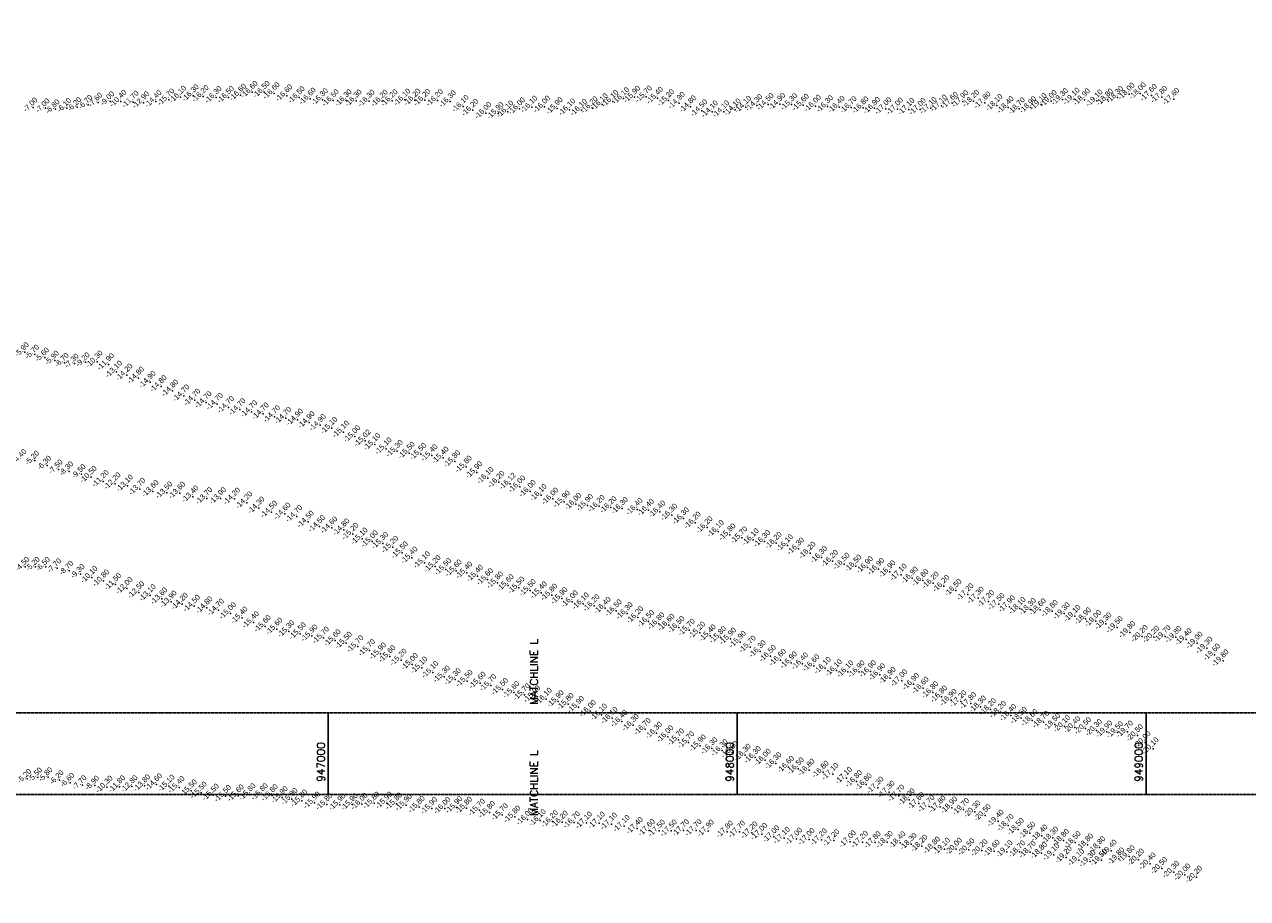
# Model space of a CAD drawing. Header units: feet. Extents: x 923032 to 950902, y 470215 to 606658.
# Tile 32 of 66: x 946257 to 949248, y 548706 to 550843. Entities that reach past the tile are written whole.
import ezdxf
from ezdxf.enums import TextEntityAlignment as Align

# ---------------------------------------------------------------- set-up
doc = ezdxf.new("R2010")
doc.units = ezdxf.units.FT
doc.header["$MEASUREMENT"] = 0
doc.header["$XCLIPFRAME"] = 0
doc.header["$PDSIZE"] = 100
doc.linetypes.add('DASHED', pattern=[0.75, 0.5, -0.25])
doc.linetypes.add('DASHED2', pattern=[0.375, 0.25, -0.125])
doc.layers.add('ALIGNSPACE-24x36', color=1, linetype='DASHED2', plot=False)
for name, color, linetype in [('ELEV8', 7, 'Continuous'), ('GRID-LABELS-X', 7, 'Continuous'), ('GRID-TICKS-X', 7, 'Continuous'), ('MATCHLINE', 7, 'DASHED'), ('POINTS8', 7, 'Continuous')]:
    doc.layers.add(name, color=color, linetype=linetype)
doc.layers.add('MrSID', color=251, linetype='Continuous', transparency=0.2)
doc.styles.add('MM-STANDARD', font='txt', dxfattribs={"height": 1})
doc.styles.get("Standard").update_dxf_attribs({"font": 'simplex.shx'})
picture_1 = doc.add_image_def('image3.sid', size_in_pixel=(6317, 6971))

msp = doc.modelspace()

# ---------------------------------------------------------------- linework, layer by layer
at = {"layer": 'ALIGNSPACE-24x36'}
for points in [[(944000, 553216), (950900.2, 553216), (950900.2, 548960.2), (944000, 548960.2)], [(944000, 549160.2), (950900.2, 549160.2), (950900.2, 544904.4), (944000, 544904.4)]]:
    msp.add_lwpolyline(points, close=True, dxfattribs=at)
at = {"layer": 'GRID-TICKS-X', "const_width": 4, "flags": 128}
for points in [[(947000, 549160.2), (947000, 548960.2)], [(948000, 549160.2), (948000, 548960.2)], [(949000, 549160.2), (949000, 548960.2)]]:
    msp.add_lwpolyline(points, dxfattribs=at)
at = {"layer": 'MATCHLINE'}
for p, q in [((944000, 549160.2), (950000, 549160.2)), ((944000, 548960.2), (950000, 548960.2))]:
    msp.add_line(p, q, dxfattribs=at)
at = {"layer": 'POINTS8', "color": 250, "linetype": 'Continuous', "lineweight": 0, "transparency": 33554687}
for p in [(946639.2, 550665.6, -16.1), (946669.9, 550668.8, -16.3), (946694.2, 550667.1, -16.2), (946785.8, 550670.4, -16.6), (946814, 550677.3, -16.6), (946843.3, 550677.4, -16.5), (946867.7, 550674.3, -16.6), (946898.7, 550668.7, -16.6), (947749.4, 550665.4, -15.9), (947777.9, 550665.9, -15.7), (948958.5, 550672.8, -18), (948986, 550674, -18), (949013, 550669.6, -17.6), (946278.8, 550639.9, -7), (946308.7, 550638.1, -7), (946333, 550635.6, -6.8), (946361.3, 550638.8, -6.1), (946386.2, 550641, -6.2), (946413.2, 550646.7, -6.7), (946437.6, 550652, -7.6), (946467, 550655.1, -9), (946493.1, 550655.1, -10.4), (946522.8, 550653.3, -11.7), (946548.5, 550651.8, -12.9), (946578.9, 550654.4, -14.4), (946610, 550658.8, -15.7), (946725.7, 550664.6, -16.3), (946755.9, 550664.8, -16.5), (946929.1, 550664.3, -16.5), (946955.9, 550660.9, -16.6), (946985.8, 550659.2, -16.3), (947012.3, 550656.8, -16.5), (947043.8, 550657, -16.3), (947068.2, 550656.2, -16.3), (947100.1, 550655.7, -16.3), (947132, 550655.8, -16.2), (947156.2, 550656.6, -16.2), (947187.5, 550658.5, -16.1), (947212.2, 550658.4, -16.2), (947236.5, 550657.8, -16.2), (947267.1, 550657.2, -16.2), (947298.5, 550654.4, -16.3), (947329.9, 550642.8, -16.1), (947467.8, 550636.9, -16), (947497.9, 550641, -16.1), (947528.9, 550641.3, -16), (947559.9, 550637.5, -15.9), (947645.3, 550639.5, -16.2), (947670.2, 550647.1, -16.1), (947696.1, 550655.1, -16.1), (947722.3, 550661.8, -16.1), (947805.5, 550662.8, -15.4), (947832.3, 550657.2, -15.2), (947858.5, 550650.5, -14.9), (947886.1, 550641.9, -14.8), (948021.3, 550640.8, -14.1), (948048.2, 550645.1, -14.3), (948075.6, 550647.5, -14.5), (948104.4, 550648.2, -14.9), (948133.4, 550647.4, -15.3), (948161.9, 550645.9, -15.6), (948191.4, 550643.5, -16), (948221, 550642.2, -16.3), (948249.5, 550640.9, -16.4), (948278.7, 550640, -16.7), (948308.1, 550639.4, -16.8), (948335.8, 550638.2, -16.9), (948363.9, 550637.2, -17), (948392.2, 550636.4, -17), (948420.2, 550635.4, -17.1), (948447.7, 550635.5, -17), (948474.1, 550638.2, -17.1), (948499.9, 550643.9, -17.1), (948526.3, 550650.5, -17.6), (948552.1, 550654.6, -17.9), (948578.4, 550655.4, -18.2), (948606.2, 550651.3, -17.8), (948635.4, 550645.3, -18.1), (948662.8, 550639.8, -18.4), (948690, 550637, -18.7), (948717.8, 550640, -18.9), (948743.2, 550647.5, -19.1), (948768, 550655.3, -19), (948795.6, 550659.8, -19.3), (948824.2, 550660.6, -19.1), (948849.2, 550659, -18.9), (948880, 550656.2, -19.1), (948905.6, 550658.5, -18.8), (948930.6, 550664.6, -18.3), (949038.7, 550665.1, -17.8), (949067.8, 550660.5, -17.6), (947353.8, 550633.2, -16.2), (947385.7, 550626, -16), (947415.3, 550625.7, -15.9), (947439.2, 550629.4, -16.1), (947590.5, 550634.3, -16.1), (947619.1, 550633.4, -16.1), (947913.5, 550632.1, -14.5), (947939.3, 550629.4, -14.1), (947967.3, 550629.6, -14.1), (947995.3, 550634.4, -14.1), (946257.9, 550041.7, -5.9), (946282.8, 550035.9, -5.7), (946307.1, 550029.1, -5.6), (946331.2, 550021.5, -5.9), (946355.4, 550016, -6.7), (946379.7, 550014.1, -7.3), (946406.7, 550017.1, -9.2), (946434.7, 550018.1, -10.3), (946462.5, 550011.7, -11.9), (946482.3, 549993.6, -13.1), (946507.9, 549986.1, -14.2), (946536, 549978.7, -14.8), (946564.4, 549968.2, -14.9), (946591.4, 549958.1, -14.8), (946619.7, 549947.2, -14.8), (946647, 549935.1, -14.7), (946673.8, 549924.9, -14.7), (946701.3, 549918.8, -14.7), (946728.8, 549914.6, -14.7), (946756.1, 549906.8, -14.7), (946784.1, 549901.5, -14.7), (946812.9, 549896.4, -14.7), (946840.9, 549890.9, -14.7), (946868.7, 549884.2, -14.7), (946896.2, 549880.5, -14.7), (946924.8, 549876.2, -14.9), (946953.3, 549869.8, -14.9), (946980.7, 549863.2, -14.9), (947008.8, 549856, -15.1), (947037.4, 549846.7, -15.1), (947064.9, 549835.4, -15), (947090.4, 549825, -15), (947113.8, 549816, -15.1), (947141.6, 549805.8, -15.1), (947168.8, 549799.5, -15.3), (946282.9, 549776.7, -5.2), (947198.2, 549795.2, -15.5), (947226.2, 549792.2, -15.5), (947253.7, 549789.2, -15.4), (947281.1, 549783.4, -15.4), (947309.4, 549774.3, -15.8), (946312.5, 549764.5, -6.3), (946340.5, 549755.1, -7.5), (946366.4, 549750.6, -8.3), (946396.8, 549743.8, -9.5), (947337.6, 549761.3, -15.8), (947363.3, 549747.4, -15.9), (946420.3, 549736.2, -10.5), (946449.7, 549726, -11.2), (946478.8, 549720.2, -12.2), (946508.9, 549714.9, -13.1), (947390.7, 549733.7, -16.1), (947417.5, 549724.1, -16.2), (947445.3, 549719.7, -16.1), (947468.4, 549712.7, -16), (946539.4, 549706.7, -13.7), (946571.6, 549701.6, -13.6), (946605.1, 549697.9, -13.5), (946636.9, 549697.4, -13.6), (946669.2, 549688.3, -13.4), (946703.1, 549684, -13.7), (946736.7, 549684.1, -13.9), (946770.9, 549683, -14.2), (947493.9, 549701.6, -16), (947520.5, 549692, -16.1), (947549.4, 549683.1, -16), (946800.8, 549673.5, -14.2), (946830.6, 549660.9, -14.3), (946861.8, 549651, -14.5), (947577.5, 549676, -15.9), (947605.6, 549670.3, -16), (947634.1, 549667.4, -15.9), (947662.8, 549665.1, -16.2), (947691.6, 549662.2, -16.2), (947719.2, 549660, -16.3), (947755.3, 549657.6, -16.4), (947783.1, 549655.6, -16.4), (947811.1, 549651.5, -16.4), (946894.3, 549646.4, -14.6), (946923.1, 549640.3, -14.7), (946951.1, 549626.8, -14.5), (947840.1, 549643.8, -16.3), (947868.7, 549634.9, -16.3), (947897.5, 549624.4, -16.2), (946978.7, 549615.9, -14.5), (947008.6, 549612.4, -14.6), (947038.3, 549607.6, -14.8), (947060.5, 549596.9, -15.2), (947926.4, 549613, -16.2), (947953.9, 549603.9, -16.1), (947982.5, 549595.4, -15.8), (947083, 549585.4, -15.1), (947107.8, 549578.8, -15), (947133.3, 549574.5, -15.3), (947157.8, 549565.2, -15.2), (948011.5, 549588, -15.7), (948039.5, 549583.4, -16.1), (948067.4, 549579.3, -16.3), (948095.5, 549575, -16.2), (948122.9, 549568.9, -16.1), (948149.9, 549561.1, -16.3), (947181.3, 549551.6, -15.5), (947204.9, 549538.8, -15.4), (948178.3, 549550.8, -16.2), (948206.7, 549540.2, -16.3), (948233.2, 549530.8, -16.2), (946259.2, 549517.2, -4.5), (946284.4, 549517.2, -5.2), (946309.3, 549517, -6.5), (946337.1, 549513.5, -7.7), (946366.4, 549507.6, -8.7), (946394.2, 549499.6, -9.3), (947235.5, 549527.3, -15.1), (947261.4, 549517.8, -15.2), (947287.4, 549510.8, -15.5), (947313.1, 549507.3, -15.6), (947338.9, 549502.1, -15.4), (948261.6, 549523.9, -16.5), (948290.7, 549519.1, -16.5), (948318.6, 549515.3, -16.9), (948346.1, 549511.3, -16.9), (948373.6, 549505.2, -16.9), (946422.3, 549491.3, -10.1), (946450.8, 549482.9, -10.8), (946480.1, 549474.1, -11.5), (947365.2, 549494.5, -15.4), (947389.9, 549486.1, -15.6), (947414.2, 549477.9, -15.8), (947440.2, 549471.4, -15.6), (948401.1, 549497.2, -17.1), (948428.4, 549489.8, -16.9), (948454.4, 549483.9, -16.6), (948479.6, 549477.6, -16.2), (948505.6, 549469.5, -16.2), (946508, 549464.4, -12), (946536.9, 549454.2, -12.5), (946564.7, 549446.9, -13.1), (946593, 549439, -13.6), (947466.5, 549465.4, -15.5), (947493.9, 549459.4, -15.5), (947521.2, 549453.7, -15.4), (947546.9, 549448.2, -15.8), (947571.6, 549439.7, -15.9), (948535.2, 549459.6, -16.5), (948564.5, 549449.2, -17.2), (948589.5, 549440.8, -17.3), (946615.8, 549431.4, -13.9), (946643.1, 549426, -14.2), (946672.7, 549421.1, -14.5), (946703.4, 549417, -14.8), (946731.5, 549411.6, -14.7), (947597, 549431.8, -16), (947623.9, 549426.8, -16.1), (947650.2, 549422.1, -16.2), (947677.3, 549416.1, -16.4), (947704.4, 549409.9, -16.5), (948614.8, 549432.6, -17.2), (948640.4, 549425.6, -17.5), (948666, 549419.7, -17.9), (948691.8, 549415.4, -18.1), (948717, 549413.2, -18.3), (948741.4, 549412.2, -18.6), (946760.8, 549403, -15), (946789.3, 549392.1, -15.4), (946817, 549380.9, -15.4), (947731.1, 549402.8, -16.3), (947757, 549393, -16.2), (947783.6, 549383.8, -16.5), (948770.6, 549408.6, -18.8), (948800, 549402.7, -19.3), (948826.1, 549396.6, -19.1), (948852, 549390.1, -18.9), (948876.9, 549384, -19), (946845.9, 549371.5, -15.6), (946874.6, 549365.1, -15.6), (946903.5, 549358.7, -15.3), (946931.8, 549353.6, -15.5), (947808.7, 549378.1, -16.8), (947833.3, 549374.6, -16.6), (947857.6, 549369.1, -16.5), (947882.8, 549362.4, -15.7), (947908.5, 549355.4, -15.2), (948901.9, 549377.8, -19.3), (948929.4, 549369, -19.5), (948960.2, 549357, -19.8), (946960.3, 549348.3, -15.9), (946988.6, 549343.3, -15.7), (947016.9, 549337, -15.6), (947044.2, 549330.6, -15.5), (947072.6, 549322, -15.7), (947934.3, 549348.6, -15.4), (947959.5, 549344.3, -15.8), (947983.8, 549340.8, -15.9), (948007.9, 549333, -15.9), (948031.9, 549321.1, -15.7), (948990.6, 549347.2, -20.2), (949019, 549345.3, -20.2), (949046.6, 549346.9, -19.7), (949073.2, 549344.9, -19.8), (949098, 549339.3, -19.4), (949124.8, 549330.9, -19), (947100.9, 549312.7, -15.7), (947127.8, 549304.5, -15.9), (947150.8, 549297.7, -15.6), (948056.4, 549309.8, -16.3), (948081.3, 549298.6, -16.5), (949148.9, 549318.7, -19.3), (949167.6, 549301.7, -19.6), (947178.3, 549289.3, -15.2), (947205.7, 549278.7, -15), (947228.8, 549270.1, -15.1), (948105.8, 549288.9, -16.6), (948132.6, 549282.6, -16.9), (948160.1, 549279.9, -16.4), (948187.8, 549275.5, -16.6), (948215.6, 549269.2, -16.1), (948242.7, 549263.5, -16.1), (948270.8, 549260.7, -16.1), (948298.4, 549260.6, -16.9), (948326.2, 549261, -16.9), (949188.4, 549287.5, -19.8), (947255.8, 549259.1, -15.1), (947284, 549248.1, -15.3), (947310.7, 549241.7, -15.3), (947339.6, 549237.6, -15.5), (947371.5, 549233.1, -15.6), (948349, 549253.4, -16.9), (948374.1, 549244.7, -16.9), (948402.8, 549238.8, -17), (948431.5, 549229.9, -16.9), (947397.6, 549227.3, -15.7), (947426.3, 549217.6, -15.5), (947453.9, 549210, -15.6), (947479.7, 549204.5, -15.7), (948454.8, 549220.6, -16.6), (948478.3, 549209.6, -16.8), (947505, 549199.5, -15.9), (947533.4, 549193.7, -16.1), (947562.3, 549187.9, -15.9), (947586.7, 549181.4, -15.8), (947612.3, 549173.8, -15.9), (948500.1, 549199.2, -16.8), (948523.1, 549191.2, -16.9), (948547.2, 549187.9, -17.2), (948571.2, 549183.3, -17.8), (948595.2, 549174.8, -18.3), (947641, 549164.1, -16), (947668.4, 549155.2, -16.1), (947694.1, 549147, -16.1), (948619.8, 549168.3, -18.2), (948644, 549161.5, -18.2), (948669.2, 549154, -18.4), (948695, 549147.2, -18.5), (948721.4, 549141.7, -18.6), (947718.1, 549139.2, -16.4), (947745.9, 549129.8, -16.3), (947775.1, 549120, -16.7), (947802.8, 549110.6, -16.3), (948749.1, 549137, -18.7), (948776.6, 549131.3, -19.5), (948800.8, 549126.9, -20.1), (948825.8, 549124.4, -20.4), (948852.2, 549121.9, -20.5), (948878.8, 549117.3, -20.3), (948904.1, 549113.7, -19.9), (948930.2, 549112.2, -19.5), (948954.4, 549113.5, -19.7), (947830.6, 549101.8, -16), (947856.9, 549094.3, -15.7), (947881.5, 549087.3, -15.7), (948978.9, 549104.6, -20.5), (948997.6, 549088, -20), (947909.9, 549079.7, -15.9), (947938.5, 549072.8, -16.3), (947963.4, 549068.3, -16.3), (947988.2, 549063.6, -16.5), (948019.7, 549056.8, -16.3), (948044.5, 549051.1, -16.3), (949017.1, 549072.5, -20.1), (948068.7, 549044.7, -16), (948094.7, 549036.4, -16.3), (948125.6, 549027.3, -16.6), (948149.6, 549023.6, -16.5), (948175.9, 549020.2, -16.8), (946264, 548998.8, -5.2), (946290.2, 549002.2, -5.5), (946315.5, 549002.6, -5.8), (946342.8, 548995.7, -6.2), (948210.3, 549015.3, -16.8), (948234.3, 549010, -17.1), (948267.3, 549000.2, -17.1), (948292.1, 548992.2, -16.8), (946369.1, 548989.4, -6.6), (946398.9, 548983.1, -7.7), (946429.6, 548982.2, -8.9), (946459.1, 548978.7, -10.3), (946489.9, 548979.5, -11.8), (946520.2, 548979.8, -12.8), (946551.1, 548981.9, -13.8), (946580, 548984.6, -14.6), (946610.7, 548981.3, -15.1), (946635.3, 548977.8, -15.4), (946665.2, 548969.6, -15.5), (946689.5, 548964.3, -15.5), (946838.8, 548960.4, -15.8), (948315.7, 548985, -16.8), (948344.4, 548976.5, -17.3), (948371.7, 548966.5, -17.3), (946719, 548959.3, -15.5), (946749, 548956.2, -15.5), (946780.2, 548957.4, -15.6), (946808.8, 548960.1, -15.8), (946863.2, 548958, -15.8), (946887.5, 548953.3, -15.9), (946911.5, 548948.9, -15.8), (946935.3, 548944.8, -15.8), (946966.6, 548939.8, -15.9), (946996.8, 548936.4, -15.8), (947028.8, 548935.5, -15.9), (947058.5, 548935.8, -15.9), (947082.6, 548936.8, -16), (947112.2, 548939.5, -15.8), (947143.1, 548939.6, -15.9), (947167.1, 548937.5, -15.8), (947191.1, 548934.5, -15.9), (948395.6, 548957.1, -17.7), (948420.9, 548947.8, -18), (948444.1, 548938.4, -17.6), (948469.3, 548931.2, -17.7), (947222.6, 548929.5, -15.8), (947253.2, 548926.6, -15.9), (947285.3, 548926.7, -16), (947314.2, 548928.6, -15.9), (947338.4, 548927.3, -15.8), (947369.8, 548922.4, -15.7), (947394.5, 548916.9, -15.8), (947425.8, 548911.1, -15.7), (947456.5, 548905.7, -15.8), (948496.4, 548930.2, -17.8), (948525, 548928, -18.9), (948553.8, 548924.1, -19.7), (948581.5, 548918.2, -20.3), (948606.7, 548909.3, -20.5), (947487.2, 548899.8, -16), (947518.4, 548897, -16.1), (947548.2, 548894.2, -16.2), (947572.4, 548893.2, -16.2), (947601.9, 548891.9, -16.7), (947631.7, 548891.1, -17.1), (947663.1, 548890.8, -17.1), (947692.8, 548888.4, -17.1), (947723.9, 548882.9, -17.1), (947755.9, 548877.7, -17.4), (947785.2, 548872.9, -17.6), (947809.7, 548871.4, -17.5), (947839, 548871.6, -17.5), (947868.8, 548872.5, -17.7), (947899.6, 548872.6, -17.7), (947929.5, 548871.3, -17.9), (948638.3, 548895.6, -19.4), (948662.7, 548885.1, -18.7), (948687.6, 548875.4, -18.5), (947976.1, 548869, -17.8), (948005.9, 548868.9, -17.7), (948036.3, 548866.9, -17.2), (948060.2, 548863.4, -17), (948089.9, 548857.3, -17), (948115.4, 548853.6, -17.1), (948145.5, 548851.9, -17), (948176, 548850.9, -17), (948206.1, 548849.9, -17.2), (948236.6, 548848.1, -17.2), (948276.7, 548845.2, -17), (948306.4, 548844.1, -17.2), (948337.7, 548843.1, -17.8), (948367.1, 548843.9, -18.3), (948398.4, 548842.7, -18.4), (948715.9, 548866.1, -18.5), (948745.6, 548859.3, -18.4), (948772.1, 548854.3, -18.3), (948798, 548848.5, -18.8), (948826.6, 548843.4, -18.5), (948425.5, 548839.1, -18.3), (948451.9, 548834.4, -18.2), (948482.7, 548829.9, -18.8), (948506.8, 548827.2, -19.1), (948536.1, 548827.2, -20), (948566.8, 548825.6, -20.5), (948598.7, 548823.5, -20.2), (948628.6, 548822.1, -19.6), (948659.9, 548820.8, -19.1), (948690.6, 548820.5, -18.7), (948716.6, 548819.2, -18.7), (948744.2, 548816.9, -18.8), (948774.3, 548813.3, -19.1), (948857.2, 548837.5, -18.8), (948886.5, 548830.8, -18.8), (948914.9, 548822.6, -19.4), (948804.8, 548806.8, -19.2), (948835.4, 548800.2, -19.1), (948863.3, 548797, -19.3), (948891, 548800, -19.5), (948933.4, 548803.3, -19.8), (948958.9, 548808.8, -19.8), (948981.6, 548800.8, -20.2), (949009.8, 548791.1, -20.4), (949038.3, 548780, -20.5), (949067.6, 548770.5, -20.3), (949095.1, 548764.2, -20), (949123.5, 548758.7, -20.2)]:
    msp.add_point(p, dxfattribs=at)

# ---------------------------------------------------------------- texts
at = {"layer": 'ELEV8', "color": 18, "true_color": 0x000000, "transparency": 33554687, "style": 'MM-STANDARD'}
for s, p in [('-16.30', (946669.9, 550668.8, -16.3)), ('-16.20', (946694.2, 550667.1, -16.2)), ('-16.60', (946785.8, 550670.4, -16.6)), ('-16.60', (946814, 550677.3, -16.6)), ('-16.50', (946843.3, 550677.4, -16.5)), ('-16.60', (946867.7, 550674.3, -16.6)), ('-16.60', (946898.7, 550668.7, -16.6)), ('-18.00', (948958.5, 550672.8, -18)), ('-18.00', (948986, 550674, -18)), ('-17.60', (949013, 550669.6, -17.6)), ('-6.20', (946386.2, 550641, -6.2)), ('-6.70', (946413.2, 550646.7, -6.7)), ('-7.60', (946437.6, 550652, -7.6)), ('-9.00', (946467, 550655.1, -9)), ('-10.40', (946493.1, 550655.1, -10.4)), ('-11.70', (946522.8, 550653.3, -11.7)), ('-12.90', (946548.5, 550651.8, -12.9)), ('-14.40', (946578.9, 550654.4, -14.4)), ('-15.70', (946610, 550658.8, -15.7)), ('-16.10', (946639.2, 550665.6, -16.1)), ('-16.30', (946725.7, 550664.6, -16.3)), ('-16.50', (946755.9, 550664.8, -16.5)), ('-16.50', (946929.1, 550664.3, -16.5)), ('-16.60', (946955.9, 550660.9, -16.6)), ('-16.30', (946985.8, 550659.2, -16.3)), ('-16.50', (947012.3, 550656.8, -16.5)), ('-16.30', (947043.8, 550657, -16.3)), ('-16.30', (947068.2, 550656.2, -16.3)), ('-16.30', (947100.1, 550655.7, -16.3)), ('-16.20', (947132, 550655.8, -16.2)), ('-16.20', (947156.2, 550656.6, -16.2)), ('-16.10', (947187.5, 550658.5, -16.1)), ('-16.20', (947212.2, 550658.4, -16.2)), ('-16.20', (947236.5, 550657.8, -16.2)), ('-16.20', (947267.1, 550657.2, -16.2)), ('-16.30', (947298.5, 550654.4, -16.3)), ('-16.10', (947329.9, 550642.8, -16.1)), ('-16.00', (947467.8, 550636.9, -16)), ('-16.10', (947497.9, 550641, -16.1)), ('-16.00', (947528.9, 550641.3, -16)), ('-15.90', (947559.9, 550637.5, -15.9)), ('-16.20', (947645.3, 550639.5, -16.2)), ('-16.10', (947670.2, 550647.1, -16.1)), ('-16.10', (947696.1, 550655.1, -16.1)), ('-16.10', (947722.3, 550661.8, -16.1)), ('-15.90', (947749.4, 550665.4, -15.9)), ('-15.70', (947777.9, 550665.9, -15.7)), ('-15.40', (947805.5, 550662.8, -15.4)), ('-15.20', (947832.3, 550657.2, -15.2)), ('-14.90', (947858.5, 550650.5, -14.9)), ('-14.80', (947886.1, 550641.9, -14.8)), ('-14.10', (948021.3, 550640.8, -14.1)), ('-14.30', (948048.2, 550645.1, -14.3)), ('-14.50', (948075.6, 550647.5, -14.5)), ('-14.90', (948104.4, 550648.2, -14.9)), ('-15.30', (948133.4, 550647.4, -15.3)), ('-15.60', (948161.9, 550645.9, -15.6)), ('-16.00', (948191.4, 550643.5, -16)), ('-16.30', (948221, 550642.2, -16.3)), ('-16.40', (948249.5, 550640.9, -16.4)), ('-16.70', (948278.7, 550640, -16.7)), ('-16.80', (948308.1, 550639.4, -16.8)), ('-16.90', (948335.8, 550638.2, -16.9)), ('-17.00', (948363.9, 550637.2, -17)), ('-17.10', (948474.1, 550638.2, -17.1)), ('-17.10', (948499.9, 550643.9, -17.1)), ('-17.60', (948526.3, 550650.5, -17.6)), ('-17.90', (948552.1, 550654.6, -17.9)), ('-18.20', (948578.4, 550655.4, -18.2)), ('-17.80', (948606.2, 550651.3, -17.8)), ('-18.10', (948635.4, 550645.3, -18.1)), ('-18.40', (948662.8, 550639.8, -18.4)), ('-18.70', (948690, 550637, -18.7)), ('-18.90', (948717.8, 550640, -18.9)), ('-19.10', (948743.2, 550647.5, -19.1)), ('-19.00', (948768, 550655.3, -19)), ('-19.30', (948795.6, 550659.8, -19.3)), ('-19.10', (948824.2, 550660.6, -19.1)), ('-18.90', (948849.2, 550659, -18.9)), ('-19.10', (948880, 550656.2, -19.1)), ('-18.80', (948905.6, 550658.5, -18.8)), ('-18.30', (948930.6, 550664.6, -18.3)), ('-17.80', (949038.7, 550665.1, -17.8)), ('-17.60', (949067.8, 550660.5, -17.6)), ('-7.00', (946278.8, 550639.9, -7)), ('-7.00', (946308.7, 550638.1, -7)), ('-6.80', (946333, 550635.6, -6.8)), ('-6.10', (946361.3, 550638.8, -6.1)), ('-16.20', (947353.8, 550633.2, -16.2)), ('-16.00', (947385.7, 550626, -16)), ('-15.90', (947415.3, 550625.7, -15.9)), ('-16.10', (947439.2, 550629.4, -16.1)), ('-16.10', (947590.5, 550634.3, -16.1)), ('-16.10', (947619.1, 550633.4, -16.1)), ('-14.50', (947913.5, 550632.1, -14.5)), ('-14.10', (947939.3, 550629.4, -14.1)), ('-14.10', (947967.3, 550629.6, -14.1)), ('-14.10', (947995.3, 550634.4, -14.1)), ('-17.00', (948392.2, 550636.4, -17)), ('-17.10', (948420.2, 550635.4, -17.1)), ('-17.00', (948447.7, 550635.5, -17)), ('-5.90', (946257.9, 550041.7, -5.9)), ('-5.70', (946282.8, 550035.9, -5.7)), ('-5.60', (946307.1, 550029.1, -5.6)), ('-5.90', (946331.2, 550021.5, -5.9)), ('-6.70', (946355.4, 550016, -6.7)), ('-7.30', (946379.7, 550014.1, -7.3)), ('-9.20', (946406.7, 550017.1, -9.2)), ('-10.30', (946434.7, 550018.1, -10.3)), ('-11.90', (946462.5, 550011.7, -11.9)), ('-13.10', (946482.3, 549993.6, -13.1)), ('-14.20', (946507.9, 549986.1, -14.2)), ('-14.80', (946536, 549978.7, -14.8)), ('-14.90', (946564.4, 549968.2, -14.9)), ('-14.80', (946591.4, 549958.1, -14.8)), ('-14.80', (946619.7, 549947.2, -14.8)), ('-14.70', (946647, 549935.1, -14.7)), ('-14.70', (946673.8, 549924.9, -14.7)), ('-14.70', (946701.3, 549918.8, -14.7)), ('-14.70', (946728.8, 549914.6, -14.7)), ('-14.70', (946756.1, 549906.8, -14.7)), ('-14.70', (946784.1, 549901.5, -14.7)), ('-14.70', (946812.9, 549896.4, -14.7)), ('-14.70', (946840.9, 549890.9, -14.7)), ('-14.70', (946868.7, 549884.2, -14.7)), ('-14.70', (946896.2, 549880.5, -14.7)), ('-14.90', (946924.8, 549876.2, -14.9)), ('-14.90', (946953.3, 549869.8, -14.9)), ('-14.90', (946980.7, 549863.2, -14.9)), ('-15.10', (947008.8, 549856, -15.1)), ('-15.10', (947037.4, 549846.7, -15.1)), ('-15.00', (947064.9, 549835.4, -15)), ('-15.02', (947090.4, 549825, -15)), ('-15.10', (947113.8, 549816, -15.1)), ('-15.10', (947141.6, 549805.8, -15.1)), ('-15.30', (947168.8, 549799.5, -15.3)), ('-4.40', (946252.1, 549780.5, -4.4)), ('-5.20', (946282.9, 549776.7, -5.2)), ('-15.50', (947198.2, 549795.2, -15.5)), ('-15.50', (947226.2, 549792.2, -15.5)), ('-15.40', (947253.7, 549789.2, -15.4)), ('-15.40', (947281.1, 549783.4, -15.4)), ('-15.80', (947309.4, 549774.3, -15.8)), ('-6.30', (946312.5, 549764.5, -6.3)), ('-7.50', (946340.5, 549755.1, -7.5)), ('-8.30', (946366.4, 549750.6, -8.3)), ('-9.50', (946396.8, 549743.8, -9.5)), ('-15.80', (947337.6, 549761.3, -15.8)), ('-15.90', (947363.3, 549747.4, -15.9)), ('-10.50', (946420.3, 549736.2, -10.5)), ('-11.20', (946449.7, 549726, -11.2)), ('-12.20', (946478.8, 549720.2, -12.2)), ('-13.10', (946508.9, 549714.9, -13.1)), ('-16.10', (947390.7, 549733.7, -16.1)), ('-16.20', (947417.5, 549724.1, -16.2)), ('-16.12', (947445.3, 549719.7, -16.1)), ('-16.00', (947468.4, 549712.7, -16)), ('-13.70', (946539.4, 549706.7, -13.7)), ('-13.60', (946571.6, 549701.6, -13.6)), ('-13.50', (946605.1, 549697.9, -13.5)), ('-13.60', (946636.9, 549697.4, -13.6)), ('-13.40', (946669.2, 549688.3, -13.4)), ('-13.70', (946703.1, 549684, -13.7)), ('-13.90', (946736.7, 549684.1, -13.9)), ('-14.20', (946770.9, 549683, -14.2)), ('-16.00', (947493.9, 549701.6, -16)), ('-16.10', (947520.5, 549692, -16.1)), ('-16.00', (947549.4, 549683.1, -16)), ('-14.20', (946800.8, 549673.5, -14.2)), ('-14.30', (946830.6, 549660.9, -14.3)), ('-14.50', (946861.8, 549651, -14.5)), ('-15.90', (947577.5, 549676, -15.9)), ('-16.00', (947605.6, 549670.3, -16)), ('-15.90', (947634.1, 549667.4, -15.9)), ('-16.20', (947662.8, 549665.1, -16.2)), ('-16.20', (947691.6, 549662.2, -16.2)), ('-16.30', (947719.2, 549660, -16.3)), ('-16.40', (947755.3, 549657.6, -16.4)), ('-16.40', (947783.1, 549655.6, -16.4)), ('-16.40', (947811.1, 549651.5, -16.4)), ('-14.60', (946894.3, 549646.4, -14.6)), ('-14.70', (946923.1, 549640.3, -14.7)), ('-14.50', (946951.1, 549626.8, -14.5)), ('-16.30', (947840.1, 549643.8, -16.3)), ('-16.30', (947868.7, 549634.9, -16.3)), ('-16.20', (947897.5, 549624.4, -16.2)), ('-14.50', (946978.7, 549615.9, -14.5)), ('-14.60', (947008.6, 549612.4, -14.6)), ('-14.80', (947038.3, 549607.6, -14.8)), ('-15.20', (947060.5, 549596.9, -15.2)), ('-16.20', (947926.4, 549613, -16.2)), ('-16.10', (947953.9, 549603.9, -16.1)), ('-15.80', (947982.5, 549595.4, -15.8)), ('-15.10', (947083, 549585.4, -15.1)), ('-15.00', (947107.8, 549578.8, -15)), ('-15.30', (947133.3, 549574.5, -15.3)), ('-15.20', (947157.8, 549565.2, -15.2)), ('-15.70', (948011.5, 549588, -15.7)), ('-16.10', (948039.5, 549583.4, -16.1)), ('-16.30', (948067.4, 549579.3, -16.3)), ('-16.20', (948095.5, 549575, -16.2)), ('-16.10', (948122.9, 549568.9, -16.1)), ('-16.30', (948149.9, 549561.1, -16.3)), ('-15.50', (947181.3, 549551.6, -15.5)), ('-15.40', (947204.9, 549538.8, -15.4)), ('-16.20', (948178.3, 549550.8, -16.2)), ('-16.30', (948206.7, 549540.2, -16.3)), ('-16.20', (948233.2, 549530.8, -16.2)), ('-4.50', (946259.2, 549517.2, -4.5)), ('-5.20', (946284.4, 549517.2, -5.2)), ('-6.50', (946309.3, 549517, -6.5)), ('-7.70', (946337.1, 549513.5, -7.7)), ('-8.70', (946366.4, 549507.6, -8.7)), ('-15.10', (947235.5, 549527.3, -15.1)), ('-15.20', (947261.4, 549517.8, -15.2)), ('-15.50', (947287.4, 549510.8, -15.5)), ('-15.60', (947313.1, 549507.3, -15.6)), ('-15.40', (947338.9, 549502.1, -15.4)), ('-16.50', (948261.6, 549523.9, -16.5)), ('-16.50', (948290.7, 549519.1, -16.5)), ('-16.90', (948318.6, 549515.3, -16.9)), ('-16.90', (948346.1, 549511.3, -16.9)), ('-16.90', (948373.6, 549505.2, -16.9)), ('-9.30', (946394.2, 549499.6, -9.3)), ('-10.10', (946422.3, 549491.3, -10.1)), ('-10.80', (946450.8, 549482.9, -10.8)), ('-11.50', (946480.1, 549474.1, -11.5)), ('-15.40', (947365.2, 549494.5, -15.4)), ('-15.60', (947389.9, 549486.1, -15.6)), ('-15.80', (947414.2, 549477.9, -15.8)), ('-15.60', (947440.2, 549471.4, -15.6)), ('-17.10', (948401.1, 549497.2, -17.1)), ('-16.90', (948428.4, 549489.8, -16.9)), ('-16.60', (948454.4, 549483.9, -16.6)), ('-16.20', (948479.6, 549477.6, -16.2)), ('-12.00', (946508, 549464.4, -12)), ('-12.50', (946536.9, 549454.2, -12.5)), ('-13.10', (946564.7, 549446.9, -13.1)), ('-15.50', (947466.5, 549465.4, -15.5)), ('-15.50', (947493.9, 549459.4, -15.5)), ('-15.40', (947521.2, 549453.7, -15.4)), ('-15.80', (947546.9, 549448.2, -15.8)), ('-16.20', (948505.6, 549469.5, -16.2)), ('-16.50', (948535.2, 549459.6, -16.5)), ('-17.20', (948564.5, 549449.2, -17.2)), ('-17.30', (948589.5, 549440.8, -17.3)), ('-13.60', (946593, 549439, -13.6)), ('-13.90', (946615.8, 549431.4, -13.9)), ('-14.20', (946643.1, 549426, -14.2)), ('-14.50', (946672.7, 549421.1, -14.5)), ('-14.80', (946703.4, 549417, -14.8)), ('-14.70', (946731.5, 549411.6, -14.7)), ('-15.90', (947571.6, 549439.7, -15.9)), ('-16.00', (947597, 549431.8, -16)), ('-16.10', (947623.9, 549426.8, -16.1)), ('-16.20', (947650.2, 549422.1, -16.2)), ('-16.40', (947677.3, 549416.1, -16.4)), ('-17.20', (948614.8, 549432.6, -17.2)), ('-17.50', (948640.4, 549425.6, -17.5)), ('-17.90', (948666, 549419.7, -17.9)), ('-18.10', (948691.8, 549415.4, -18.1)), ('-18.30', (948717, 549413.2, -18.3)), ('-18.60', (948741.4, 549412.2, -18.6)), ('-15.00', (946760.8, 549403, -15)), ('-15.40', (946789.3, 549392.1, -15.4)), ('-15.40', (946817, 549380.9, -15.4)), ('-16.50', (947704.4, 549409.9, -16.5)), ('-16.30', (947731.1, 549402.8, -16.3)), ('-16.20', (947757, 549393, -16.2)), ('-16.50', (947783.6, 549383.8, -16.5)), ('-18.80', (948770.6, 549408.6, -18.8)), ('-19.30', (948800, 549402.7, -19.3)), ('-19.10', (948826.1, 549396.6, -19.1)), ('-18.90', (948852, 549390.1, -18.9)), ('-19.00', (948876.9, 549384, -19)), ('-15.60', (946845.9, 549371.5, -15.6)), ('-15.60', (946874.6, 549365.1, -15.6)), ('-15.30', (946903.5, 549358.7, -15.3)), ('-15.50', (946931.8, 549353.6, -15.5)), ('-16.80', (947808.7, 549378.1, -16.8)), ('-16.60', (947833.3, 549374.6, -16.6)), ('-16.50', (947857.6, 549369.1, -16.5)), ('-15.70', (947882.8, 549362.4, -15.7)), ('-15.20', (947908.5, 549355.4, -15.2)), ('-19.30', (948901.9, 549377.8, -19.3)), ('-19.50', (948929.4, 549369, -19.5)), ('-19.80', (948960.2, 549357, -19.8)), ('-15.90', (946960.3, 549348.3, -15.9)), ('-15.70', (946988.6, 549343.3, -15.7)), ('-15.60', (947016.9, 549337, -15.6)), ('-15.50', (947044.2, 549330.6, -15.5)), ('-15.70', (947072.6, 549322, -15.7)), ('-15.40', (947934.3, 549348.6, -15.4)), ('-15.80', (947959.5, 549344.3, -15.8)), ('-15.90', (947983.8, 549340.8, -15.9)), ('-15.90', (948007.9, 549333, -15.9)), ('-15.70', (948031.9, 549321.1, -15.7)), ('-20.20', (948990.6, 549347.2, -20.2)), ('-20.20', (949019, 549345.3, -20.2)), ('-19.70', (949046.6, 549346.9, -19.7)), ('-19.80', (949073.2, 549344.9, -19.8)), ('-19.40', (949098, 549339.3, -19.4)), ('-19.00', (949124.8, 549330.9, -19)), ('-15.70', (947100.9, 549312.7, -15.7)), ('-15.90', (947127.8, 549304.5, -15.9)), ('-15.60', (947150.8, 549297.7, -15.6)), ('-16.30', (948056.4, 549309.8, -16.3)), ('-16.50', (948081.3, 549298.6, -16.5)), ('-19.30', (949148.9, 549318.7, -19.3)), ('-19.60', (949167.6, 549301.7, -19.6)), ('-15.20', (947178.3, 549289.3, -15.2)), ('-15.00', (947205.7, 549278.7, -15)), ('-15.10', (947228.8, 549270.1, -15.1)), ('-16.60', (948105.8, 549288.9, -16.6)), ('-16.90', (948132.6, 549282.6, -16.9)), ('-16.40', (948160.1, 549279.9, -16.4)), ('-16.60', (948187.8, 549275.5, -16.6)), ('-16.10', (948215.6, 549269.2, -16.1)), ('-16.10', (948242.7, 549263.5, -16.1)), ('-19.80', (949188.4, 549287.5, -19.8)), ('-15.10', (947255.8, 549259.1, -15.1)), ('-15.30', (947284, 549248.1, -15.3)), ('-15.30', (947310.7, 549241.7, -15.3)), ('-15.50', (947339.6, 549237.6, -15.5)), ('-15.60', (947371.5, 549233.1, -15.6)), ('-16.10', (948270.8, 549260.7, -16.1)), ('-16.90', (948298.4, 549260.6, -16.9)), ('-16.90', (948326.2, 549261, -16.9)), ('-16.90', (948349, 549253.4, -16.9)), ('-16.90', (948374.1, 549244.7, -16.9)), ('-17.00', (948402.8, 549238.8, -17)), ('-15.70', (947397.6, 549227.3, -15.7)), ('-15.50', (947426.3, 549217.6, -15.5)), ('-15.60', (947453.9, 549210, -15.6)), ('-15.70', (947479.7, 549204.5, -15.7)), ('-16.90', (948431.5, 549229.9, -16.9)), ('-16.60', (948454.8, 549220.6, -16.6)), ('-16.80', (948478.3, 549209.6, -16.8)), ('-15.90', (947505, 549199.5, -15.9)), ('-16.10', (947533.4, 549193.7, -16.1)), ('-15.90', (947562.3, 549187.9, -15.9)), ('-15.80', (947586.7, 549181.4, -15.8)), ('-15.90', (947612.3, 549173.8, -15.9)), ('-16.80', (948500.1, 549199.2, -16.8)), ('-16.90', (948523.1, 549191.2, -16.9)), ('-17.20', (948547.2, 549187.9, -17.2)), ('-17.80', (948571.2, 549183.3, -17.8)), ('-18.30', (948595.2, 549174.8, -18.3)), ('-16.00', (947641, 549164.1, -16)), ('-16.10', (947668.4, 549155.2, -16.1)), ('-16.10', (947694.1, 549147, -16.1)), ('-18.20', (948619.8, 549168.3, -18.2)), ('-18.20', (948644, 549161.5, -18.2)), ('-18.40', (948669.2, 549154, -18.4)), ('-18.50', (948695, 549147.2, -18.5)), ('-18.60', (948721.4, 549141.7, -18.6)), ('-16.40', (947718.1, 549139.2, -16.4)), ('-16.30', (947745.9, 549129.8, -16.3)), ('-16.70', (947775.1, 549120, -16.7)), ('-18.70', (948749.1, 549137, -18.7)), ('-19.50', (948776.6, 549131.3, -19.5)), ('-20.10', (948800.8, 549126.9, -20.1)), ('-20.40', (948825.8, 549124.4, -20.4)), ('-20.50', (948852.2, 549121.9, -20.5)), ('-20.30', (948878.8, 549117.3, -20.3)), ('-19.90', (948904.1, 549113.7, -19.9)), ('-19.50', (948930.2, 549112.2, -19.5)), ('-19.70', (948954.4, 549113.5, -19.7)), ('-16.30', (947802.8, 549110.6, -16.3)), ('-16.00', (947830.6, 549101.8, -16)), ('-15.70', (947856.9, 549094.3, -15.7)), ('-15.70', (947881.5, 549087.3, -15.7)), ('-20.50', (948978.9, 549104.6, -20.5)), ('-20.00', (948997.6, 549088, -20)), ('-15.90', (947909.9, 549079.7, -15.9)), ('-16.30', (947938.5, 549072.8, -16.3)), ('-16.30', (947963.4, 549068.3, -16.3)), ('-16.50', (947988.2, 549063.6, -16.5)), ('-16.30', (948019.7, 549056.8, -16.3)), ('-20.10', (949017.1, 549072.5, -20.1)), ('-16.30', (948044.5, 549051.1, -16.3)), ('-16.00', (948068.7, 549044.7, -16)), ('-16.30', (948094.7, 549036.4, -16.3)), ('-16.60', (948125.6, 549027.3, -16.6)), ('-16.50', (948149.6, 549023.6, -16.5)), ('-5.20', (946264, 548998.8, -5.2)), ('-5.50', (946290.2, 549002.2, -5.5)), ('-5.80', (946315.5, 549002.6, -5.8)), ('-6.20', (946342.8, 548995.7, -6.2)), ('-16.80', (948175.9, 549020.2, -16.8)), ('-16.80', (948210.3, 549015.3, -16.8)), ('-17.10', (948234.3, 549010, -17.1)), ('-17.10', (948267.3, 549000.2, -17.1)), ('-16.80', (948292.1, 548992.2, -16.8)), ('-6.60', (946369.1, 548989.4, -6.6)), ('-7.70', (946398.9, 548983.1, -7.7)), ('-8.90', (946429.6, 548982.2, -8.9)), ('-10.30', (946459.1, 548978.7, -10.3)), ('-11.80', (946489.9, 548979.5, -11.8)), ('-12.80', (946520.2, 548979.8, -12.8)), ('-13.80', (946551.1, 548981.9, -13.8)), ('-14.60', (946580, 548984.6, -14.6)), ('-15.10', (946610.7, 548981.3, -15.1)), ('-15.40', (946635.3, 548977.8, -15.4)), ('-15.50', (946665.2, 548969.6, -15.5)), ('-15.50', (946689.5, 548964.3, -15.5)), ('-16.80', (948315.7, 548985, -16.8)), ('-17.30', (948344.4, 548976.5, -17.3)), ('-17.30', (948371.7, 548966.5, -17.3)), ('-15.50', (946719, 548959.3, -15.5)), ('-15.50', (946749, 548956.2, -15.5)), ('-15.60', (946780.2, 548957.4, -15.6)), ('-15.80', (946808.8, 548960.1, -15.8)), ('-15.80', (946838.8, 548960.4, -15.8)), ('-15.80', (946863.2, 548958, -15.8)), ('-15.90', (946887.5, 548953.3, -15.9)), ('-15.80', (946911.5, 548948.9, -15.8)), ('-15.80', (946935.3, 548944.8, -15.8)), ('-15.90', (946966.6, 548939.8, -15.9)), ('-15.80', (946996.8, 548936.4, -15.8)), ('-15.90', (947028.8, 548935.5, -15.9)), ('-15.90', (947058.5, 548935.8, -15.9)), ('-16.00', (947082.6, 548936.8, -16)), ('-15.80', (947112.2, 548939.5, -15.8)), ('-15.90', (947143.1, 548939.6, -15.9)), ('-15.80', (947167.1, 548937.5, -15.8)), ('-15.90', (947191.1, 548934.5, -15.9)), ('-17.70', (948395.6, 548957.1, -17.7)), ('-18.00', (948420.9, 548947.8, -18)), ('-17.60', (948444.1, 548938.4, -17.6)), ('-15.80', (947222.6, 548929.5, -15.8)), ('-15.90', (947253.2, 548926.6, -15.9)), ('-16.00', (947285.3, 548926.7, -16)), ('-15.90', (947314.2, 548928.6, -15.9)), ('-15.80', (947338.4, 548927.3, -15.8)), ('-15.70', (947369.8, 548922.4, -15.7)), ('-15.80', (947394.5, 548916.9, -15.8)), ('-15.70', (947425.8, 548911.1, -15.7)), ('-15.80', (947456.5, 548905.7, -15.8)), ('-17.70', (948469.3, 548931.2, -17.7)), ('-17.80', (948496.4, 548930.2, -17.8)), ('-18.90', (948525, 548928, -18.9)), ('-19.70', (948553.8, 548924.1, -19.7)), ('-20.30', (948581.5, 548918.2, -20.3)), ('-20.50', (948606.7, 548909.3, -20.5)), ('-16.00', (947487.2, 548899.8, -16)), ('-16.10', (947518.4, 548897, -16.1)), ('-16.20', (947548.2, 548894.2, -16.2)), ('-16.20', (947572.4, 548893.2, -16.2)), ('-16.70', (947601.9, 548891.9, -16.7)), ('-17.10', (947631.7, 548891.1, -17.1)), ('-17.10', (947663.1, 548890.8, -17.1)), ('-17.10', (947692.8, 548888.4, -17.1)), ('-17.10', (947723.9, 548882.9, -17.1)), ('-17.40', (947755.9, 548877.7, -17.4)), ('-17.60', (947785.2, 548872.9, -17.6)), ('-17.70', (947868.8, 548872.5, -17.7)), ('-17.70', (947899.6, 548872.6, -17.7)), ('-19.40', (948638.3, 548895.6, -19.4)), ('-18.70', (948662.7, 548885.1, -18.7)), ('-18.50', (948687.6, 548875.4, -18.5)), ('-17.50', (947809.7, 548871.4, -17.5)), ('-17.50', (947839, 548871.6, -17.5)), ('-17.90', (947929.5, 548871.3, -17.9)), ('-17.80', (947976.1, 548869, -17.8)), ('-17.70', (948005.9, 548868.9, -17.7)), ('-17.20', (948036.3, 548866.9, -17.2)), ('-17.00', (948060.2, 548863.4, -17)), ('-17.00', (948089.9, 548857.3, -17)), ('-17.10', (948115.4, 548853.6, -17.1)), ('-17.00', (948145.5, 548851.9, -17)), ('-17.00', (948176, 548850.9, -17)), ('-17.20', (948206.1, 548849.9, -17.2)), ('-17.20', (948236.6, 548848.1, -17.2)), ('-17.00', (948276.7, 548845.2, -17)), ('-17.20', (948306.4, 548844.1, -17.2)), ('-17.80', (948337.7, 548843.1, -17.8)), ('-18.30', (948367.1, 548843.9, -18.3)), ('-18.40', (948398.4, 548842.7, -18.4)), ('-18.50', (948715.9, 548866.1, -18.5)), ('-18.40', (948745.6, 548859.3, -18.4)), ('-18.30', (948772.1, 548854.3, -18.3)), ('-18.80', (948798, 548848.5, -18.8)), ('-18.50', (948826.6, 548843.4, -18.5)), ('-18.30', (948425.5, 548839.1, -18.3)), ('-18.20', (948451.9, 548834.4, -18.2)), ('-18.80', (948482.7, 548829.9, -18.8)), ('-19.10', (948506.8, 548827.2, -19.1)), ('-20.00', (948536.1, 548827.2, -20)), ('-20.50', (948566.8, 548825.6, -20.5)), ('-20.20', (948598.7, 548823.5, -20.2)), ('-19.60', (948628.6, 548822.1, -19.6)), ('-19.10', (948659.9, 548820.8, -19.1)), ('-18.70', (948690.6, 548820.5, -18.7)), ('-18.70', (948716.6, 548819.2, -18.7)), ('-18.80', (948744.2, 548816.9, -18.8)), ('-19.10', (948774.3, 548813.3, -19.1)), ('-18.80', (948857.2, 548837.5, -18.8)), ('-18.80', (948886.5, 548830.8, -18.8)), ('-19.40', (948914.9, 548822.6, -19.4)), ('-19.20', (948804.8, 548806.8, -19.2)), ('-19.10', (948835.4, 548800.2, -19.1)), ('-19.30', (948863.3, 548797, -19.3)), ('-19.50', (948891, 548800, -19.5)), ('-19.80', (948933.4, 548803.3, -19.8)), ('-19.80', (948958.9, 548808.8, -19.8)), ('-20.20', (948981.6, 548800.8, -20.2)), ('-20.40', (949009.8, 548791.1, -20.4)), ('-20.50', (949038.3, 548780, -20.5)), ('-20.30', (949067.6, 548770.5, -20.3)), ('-20.00', (949095.1, 548764.2, -20)), ('-20.20', (949123.5, 548758.7, -20.2))]:
    msp.add_text(s, height=13, rotation=45, dxfattribs=at).set_placement(p, align=Align.BOTTOM_CENTER)
at = {"layer": 'GRID-LABELS-X'}
for s, p in [('MATCHLINE L', (947512.7, 549180.3)), ('947000', (946991.6, 548991.7)), ('MATCHLINE L', (947512.7, 548908.4)), ('948000', (947991.6, 548991.7)), ('949000', (948991.6, 548991.7))]:
    msp.add_text(s, height=18.75, rotation=90, dxfattribs=at).set_placement(p)

# ---------------------------------------------------------------- pictures from other files: only their frames are drawn
at = {"layer": 'MrSID'}
image = msp.add_image(picture_1, insert=(943865.4, 538494.6), size_in_units=(20725.1, 22870.7), dxfattribs=at)
image.set_boundary_path([(-0.5, -0.5), (1869.32, 6970.5)])

doc.saveas('drawing.dxf')
